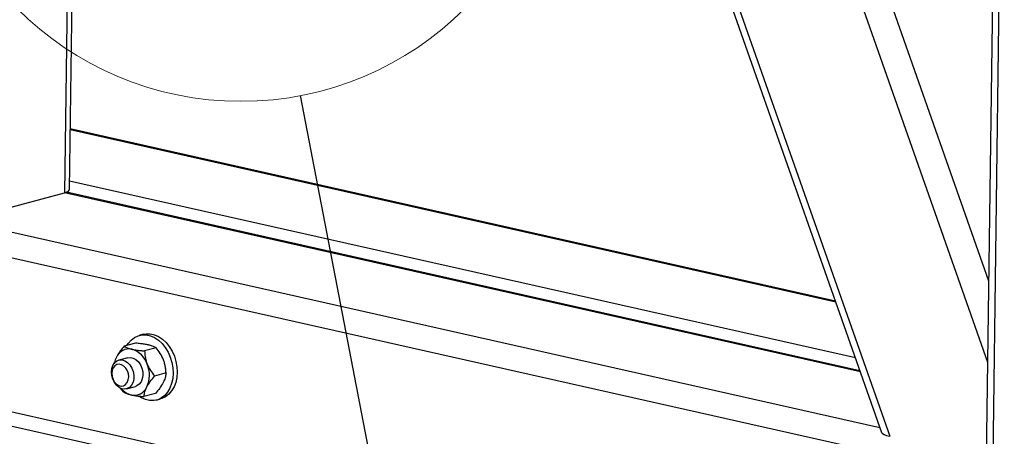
# Model space of a CAD drawing. Header units: millimetres. Extents: x 5 to 589, y 5 to 415.
# Tile 64 of 85: x 477.49 to 495.54, y 228.41 to 236.06. Entities that reach past the tile are written whole.
import ezdxf

# ---------------------------------------------------------------- set-up
doc = ezdxf.new("R2010")
doc.units = ezdxf.units.MM
doc.layers.add('TRAIT-FORT', color=4, linetype='Continuous', lineweight=25)
doc.dimstyles.new('SLDDIMSTYLE4', dxfattribs={"dimtxt": 0.18, "dimasz": 2, "dimexe": 0, "dimexo": 0.0625, "dimgap": 0, "dimtad": 0, "dimtih": 1, "dimtoh": 1, "dimdec": 0, "dimrnd": 1e-09, "dimzin": 0, "dimdsep": 46, "dimtxsty": 'Standard', "dimblk1": 'NONE', "dimblk2": 'NONE', "dimsah": 1, "dimcen": 0.09, "dimadec": 0, "dimazin": 0, "dimtfac": 2, "dimtdec": 0, "dimtofl": 0, "dimtmove": 0, "dimatfit": 3, "dimldrblk": 'NONE', "dimfxl": 1, "dimfrac": 2, "dimtolj": 1, "dimtzin": 0, "dimarcsym": 0})

# ---------------------------------------------------------------- blocks, each defined once
blk = doc.blocks.new('_None')

msp = doc.modelspace()

# ---------------------------------------------------------------- linework, layer by layer
at = {"color": 7, "linetype": 'Continuous', "lineweight": 18}
msp.add_circle((481.542, 240.357), 5.797, dxfattribs=at)
at = {"layer": 'TRAIT-FORT', "color": 4, "linetype": 'Continuous', "lineweight": 25}
for p, q in [((478.495, 246.706), (478.309, 232.883)), ((478.398, 232.94), (478.583, 246.73)), ((487.355, 245.358), (493.288, 228.487)), ((487.49, 245.327), (493.438, 228.415)), ((489.954, 244.772), (495.228, 229.774)), ((490.545, 244.639), (495.248, 231.266)), ((495.413, 243.485), (495.146, 223.653)), ((495.271, 223.584), (495.538, 243.416)), ((492.441, 230.897), (478.413, 234.057)), ((492.448, 230.876), (478.413, 234.038)), ((492.808, 229.853), (478.4, 233.098)), ((476.4, 232.37), (478.309, 232.883)), ((492.898, 229.597), (478.309, 232.883)), ((492.891, 229.618), (478.344, 232.894)), ((493.258, 228.573), (476.4, 232.37)), ((493.504, 228.046), (476.157, 231.954)), ((479.752, 230.286), (479.677, 230.266)), ((479.61, 230.123), (479.399, 230.066)), ((479.986, 230.038), (479.776, 229.982)), ((479.467, 229.857), (479.303, 229.813)), ((480.169, 229.577), (479.958, 229.52)), ((479.388, 229.229), (479.334, 229.301)), ((479.445, 229.286), (479.609, 229.33)), ((487.775, 226.508), (476.119, 229.133)), ((479.975, 229.201), (479.764, 229.144)), ((479.996, 229.081), (480.07, 229.101)), ((476.031, 228.898), (487.259, 226.369))]:
    msp.add_line(p, q, dxfattribs=at)
at = {"layer": 'TRAIT-FORT', "color": 4, "linetype": 'Continuous', "lineweight": 25, "flags": 128}
for points in [[(478.309, 232.883), (478.35, 232.897), (478.379, 232.912), (478.395, 232.929), (478.398, 232.94)], [(479.449, 230.08), (479.475, 230.12), (479.527, 230.181), (479.588, 230.228), (479.656, 230.26), (479.729, 230.276), (479.805, 230.275), (479.881, 230.258), (479.956, 230.226), (480.028, 230.178), (480.095, 230.116), (480.155, 230.042), (480.206, 229.958), (480.247, 229.867), (480.276, 229.77), (480.294, 229.671), (480.299, 229.571), (480.292, 229.475), (480.272, 229.383), (480.241, 229.3), (480.198, 229.227), (480.145, 229.166), (480.084, 229.119), (480.016, 229.087), (479.944, 229.071), (479.868, 229.072), (479.792, 229.089), (479.716, 229.122), (479.672, 229.149)], [(479.752, 230.286), (479.803, 230.296), (479.879, 230.295), (479.956, 230.278), (480.031, 230.246), (480.103, 230.198), (480.17, 230.136), (480.229, 230.062), (480.28, 229.978), (480.321, 229.887), (480.351, 229.79), (480.369, 229.691), (480.374, 229.591), (480.367, 229.495), (480.347, 229.403), (480.315, 229.32), (480.272, 229.247), (480.22, 229.186), (480.159, 229.139), (480.091, 229.107), (480.07, 229.101)], [(479.168, 229.596), (479.176, 229.66), (479.195, 229.717), (479.226, 229.764), (479.267, 229.797), (479.314, 229.815), (479.365, 229.816), (479.416, 229.8), (479.465, 229.769), (479.508, 229.724), (479.543, 229.667), (479.567, 229.604), (479.579, 229.537), (479.578, 229.47), (479.564, 229.409), (479.538, 229.356), (479.503, 229.316), (479.458, 229.29), (479.409, 229.281), (479.358, 229.288), (479.307, 229.312), (479.261, 229.351), (479.222, 229.402), (479.192, 229.463), (479.174, 229.529), (479.168, 229.596)], [(479.467, 229.857), (479.516, 229.862), (479.567, 229.85), (479.617, 229.822), (479.662, 229.78), (479.699, 229.726), (479.726, 229.664), (479.741, 229.597), (479.743, 229.531), (479.733, 229.468), (479.71, 229.413), (479.676, 229.369), (479.634, 229.339), (479.609, 229.33)], [(479.175, 229.572), (479.181, 229.515), (479.198, 229.459), (479.226, 229.41), (479.263, 229.371), (479.305, 229.346), (479.349, 229.336), (479.391, 229.343), (479.428, 229.365), (479.458, 229.401), (479.477, 229.448), (479.484, 229.503), (479.478, 229.56), (479.461, 229.615), (479.432, 229.664), (479.396, 229.703), (479.354, 229.729), (479.31, 229.739), (479.268, 229.732), (479.23, 229.71), (479.201, 229.674), (479.182, 229.627), (479.175, 229.572)]]:
    msp.add_lwpolyline(points, dxfattribs=at)
at = {"layer": 'TRAIT-FORT', "color": 4, "linetype": 'Continuous', "lineweight": 25}
for centre, radius, start, end in [((479.491, 229.764), 0.254, 77.9906, 156.1904), ((479.418, 229.604), 0.427, 18.4667, 72.876), ((479.63, 229.679), 0.416, 153.2029, 168.0788), ((479.345, 229.536), 0.52, 335.4658, 22.9949), ((479.621, 229.519), 0.356, 220.8481, 255.5867), ((479.585, 229.423), 0.254, 257.9906, 336.1904)]:
    msp.add_arc(centre, radius, start, end, dxfattribs=at)
msp.add_ellipse((493.677, 228.479), major_axis=(0.39, -0.017), ratio=0.23868, start_param=3.2368, end_param=4.063376, dxfattribs=at)
for points, knots in [([(479.399, 230.066), (479.376, 230.038), (479.328, 229.98), (479.283, 229.912), (479.263, 229.874), (479.259, 229.866)], [0, 0, 0, 0, 0.432385, 0.879554, 1, 1, 1, 1]), ([(479.399, 230.066), (479.413, 230.059), (479.437, 230.045), (479.485, 230.027), (479.524, 230.017), (479.544, 230.012)], [0, 0, 0, 0, 0.370457, 0.681018, 1, 1, 1, 1]), ([(479.544, 230.012), (479.547, 230.011), (479.573, 230.006), (479.629, 229.996), (479.696, 229.988), (479.746, 229.984), (479.766, 229.982), (479.776, 229.982)], [0, 0, 0, 0, 0.048367, 0.399313, 0.762932, 0.881377, 1, 1, 1, 1]), ([(479.842, 230.092), (479.821, 230.097), (479.777, 230.105), (479.698, 230.115), (479.641, 230.12), (479.61, 230.123)], [0, 0, 0, 0, 0.30999, 0.629546, 1, 1, 1, 1]), ([(479.776, 229.982), (479.778, 229.947), (479.783, 229.877), (479.802, 229.795), (479.819, 229.749), (479.823, 229.739)], [0, 0, 0, 0, 0.432385, 0.879554, 1, 1, 1, 1]), ([(479.986, 230.038), (479.978, 230.043), (479.958, 230.054), (479.915, 230.072), (479.872, 230.085), (479.845, 230.091), (479.842, 230.092)], [0, 0, 0, 0, 0.237039, 0.589019, 0.951631, 1, 1, 1, 1]), ([(480.121, 229.819), (480.103, 229.859), (480.066, 229.938), (480.013, 230.005), (479.986, 230.038)], [0, 0, 0, 0, 0.504, 1, 1, 1, 1]), ([(479.259, 229.866), (479.243, 229.833), (479.223, 229.789), (479.217, 229.752), (479.215, 229.743)], [0, 0, 0, 0, 0.739704, 1, 1, 1, 1]), ([(480.169, 229.577), (480.167, 229.6), (480.166, 229.634), (480.159, 229.681), (480.15, 229.729), (480.139, 229.77), (480.127, 229.805), (480.123, 229.814), (480.121, 229.819)], [0, 0, 0, 0, 0.2875287, 0.4322611, 0.5754484, 0.8796528, 0.9397873, 1, 1, 1, 1]), ([(479.823, 229.739), (479.842, 229.699), (479.879, 229.62), (479.932, 229.554), (479.958, 229.52)], [0, 0, 0, 0, 0.504, 1, 1, 1, 1]), ([(479.817, 229.321), (479.837, 229.354), (479.876, 229.421), (479.931, 229.488), (479.958, 229.52)], [0, 0, 0, 0, 0.504, 1, 1, 1, 1]), ([(480.169, 229.577), (480.166, 229.554), (480.16, 229.507), (480.138, 229.445), (480.12, 229.408), (480.116, 229.401)], [0, 0, 0, 0, 0.432385, 0.879554, 1, 1, 1, 1]), ([(479.764, 229.144), (479.767, 229.167), (479.774, 229.214), (479.795, 229.276), (479.814, 229.313), (479.817, 229.321)], [0, 0, 0, 0, 0.4323851, 0.8795539, 1, 1, 1, 1]), ([(480.116, 229.401), (480.096, 229.367), (480.057, 229.3), (480.002, 229.234), (479.975, 229.201)], [0, 0, 0, 0, 0.504, 1, 1, 1, 1]), ([(479.388, 229.229), (479.401, 229.222), (479.426, 229.208), (479.473, 229.19), (479.513, 229.18), (479.532, 229.175)], [0, 0, 0, 0, 0.3704571, 0.6810182, 1, 1, 1, 1]), ([(479.532, 229.175), (479.536, 229.174), (479.562, 229.168), (479.618, 229.159), (479.694, 229.15), (479.745, 229.146), (479.764, 229.144)], [0, 0, 0, 0, 0.048369, 0.39933, 0.762965, 1, 1, 1, 1])]:
    msp.add_open_spline(points, degree=3, knots=knots, dxfattribs=at)

# ---------------------------------------------------------------- leaders
at = {"color": 7, "linetype": 'Continuous', "lineweight": 18, "has_arrowhead": 0}
msp.add_leader([(486.357, 215.302), (482.637, 234.664)], dimstyle='SLDDIMSTYLE4', dxfattribs=at)

doc.saveas('drawing.dxf')
